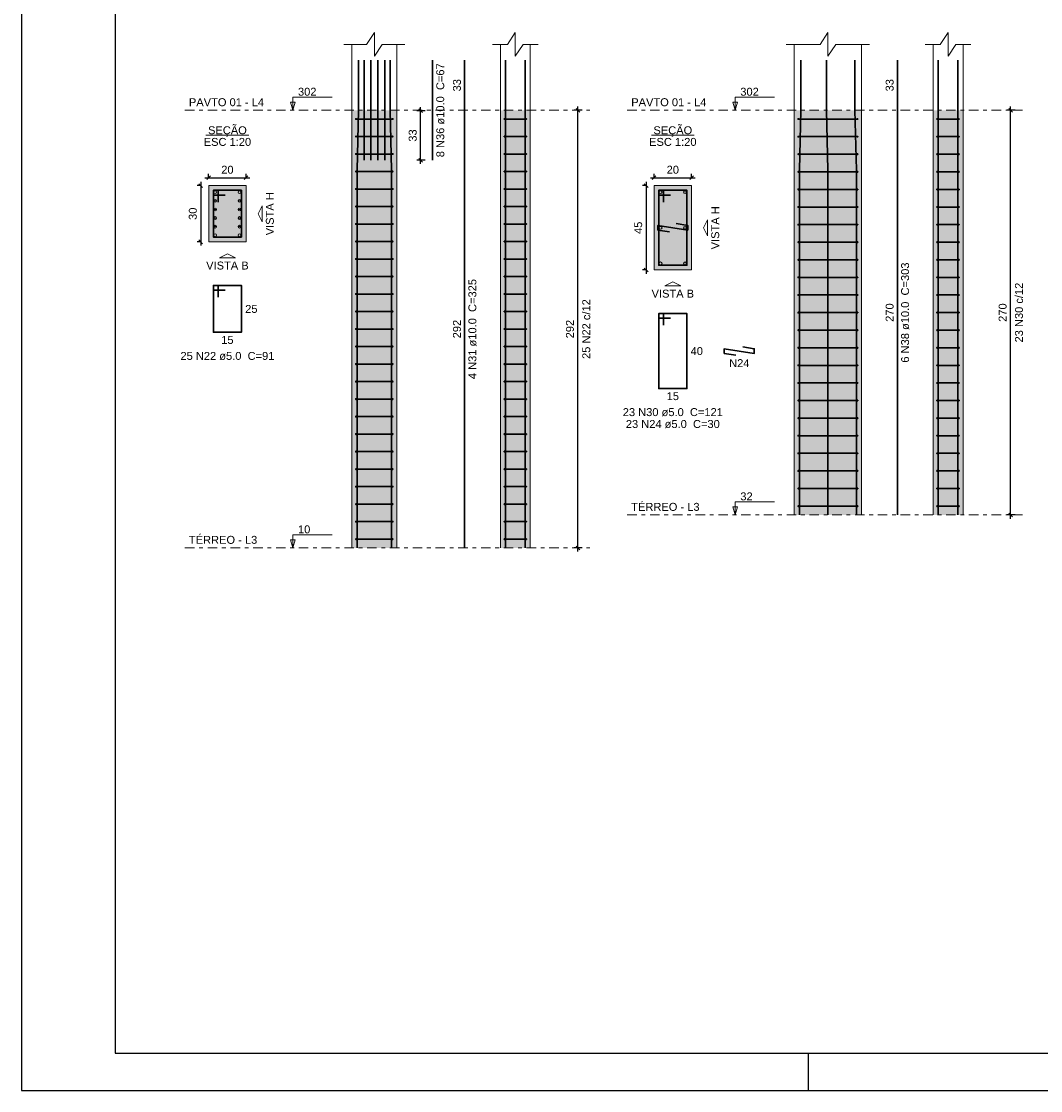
# Model space of a CAD drawing. Header units: millimetres. Extents: x 0 to 119, y 0 to 84.
# Tile 1 of 19: x 0 to 27, y 0 to 29. Entities that reach past the tile are written whole.
import ezdxf

# ---------------------------------------------------------------- set-up
doc = ezdxf.new("R2010")
doc.units = ezdxf.units.MM
doc.header["$MEASUREMENT"] = 0
doc.linetypes.add('DASHDOT', pattern=[2.54, 1.27, -0.635, 0, -0.635])
doc.linetypes.add('NULL', pattern=[0])
doc.layers.get('0').update_dxf_attribs({"lineweight": 18})
for name, color, linetype, lineweight in [('Descrição da armadura', 7, 'Continuous', 0), ('DT-Barras na forma', 2, 'Continuous', 30), ('DT-Barras no corte', 5, 'Continuous', 5), ('DT-Barras rebatidas', 2, 'Continuous', 30), ('DT-Cotas', 9, 'Continuous', 5), ('DT-Estribos na forma', 2, 'Continuous', 30), ('DT-Forma', 5, 'Continuous', 5), ('DT-Hachura seção pilares', 254, 'Continuous', 5), ('DT-Hachura vista pilares', 254, 'Continuous', 5), ('DT-Pontilhado', 9, 'DASHDOT', 5), ('DT-Textos', 7, 'Continuous', 5), ('Textos armaduras', 7, 'Continuous', 0)]:
    doc.layers.add(name, color=color, linetype=linetype, lineweight=lineweight)
doc.layers.add('SEDUC_MARF', color=1, linetype='Continuous')
doc.layers.add('SEDUC_MARGG', color=7, linetype='Continuous')
doc.styles.add('Arial', font='txt')
doc.dimstyles.new('UM_20.000000', dxfattribs={"dimtxt": 0.18, "dimasz": 0.1, "dimexe": 0.1, "dimexo": 0.2, "dimgap": 0, "dimtad": 1, "dimtih": 1, "dimtoh": 1, "dimdec": 1, "dimlfac": 20, "dimzin": 0, "dimdsep": 46, "dimtxsty": 'Standard', "dimcen": 0.09, "dimdle": 0.1, "dimadec": 1, "dimazin": 2, "dimtfac": 1, "dimtdec": 4, "dimtofl": 0, "dimtmove": 0, "dimatfit": 3, "dimfxl": 1, "dimtolj": 1, "dimarcsym": 0})
doc.dimstyles.new('UM_25.000000', dxfattribs={"dimtxt": 0.18, "dimasz": 0.1, "dimexe": 0.1, "dimexo": 0.2, "dimgap": 0, "dimtad": 1, "dimtih": 1, "dimtoh": 1, "dimdec": 1, "dimlfac": 25, "dimzin": 0, "dimdsep": 46, "dimtxsty": 'Standard', "dimcen": 0.09, "dimdle": 0.1, "dimadec": 1, "dimazin": 2, "dimtfac": 1, "dimtdec": 4, "dimtofl": 0, "dimtmove": 0, "dimatfit": 3, "dimfxl": 1, "dimtolj": 1, "dimarcsym": 0})

# ---------------------------------------------------------------- blocks, each defined once
blk = doc.blocks.new('_Oblique')
at = {"color": 0, "linetype": 'ByBlock', "lineweight": -2}
blk.add_line((-0.5, -0.5), (0.5, 0.5), dxfattribs=at)
blk = doc.blocks.new('*D102')
at = {"layer": 'Defpoints', "color": 0}
for p in [(5, 24.153), (4.789, 22.653), (5, 22.653)]:
    blk.add_point(p, dxfattribs=at)
at = {"layer": 'DT-Cotas', "color": 0, "lineweight": -2}
for p, q in [((4.8, 24.153), (4.689, 24.153)), ((4.789, 24.253), (4.789, 22.553)), ((4.8, 22.653), (4.689, 22.653))]:
    blk.add_line(p, q, dxfattribs=at)
at = {"layer": 'DT-Cotas', "color": 0, "lineweight": -2, "xscale": 0.1, "yscale": 0.1, "zscale": 0.1}
for p, rotation in [((4.789, 24.153), 90), ((4.789, 22.653), 270)]:
    blk.add_blockref('_Oblique', p, dxfattribs=dict(at, rotation=rotation))
at = {"layer": 'DT-Cotas', "color": 7, "insert": (4.577, 23.403), "char_height": 0.2118, "attachment_point": 5, "rotation": 90, "style": 'Arial'}
blk.add_mtext('\\A1;30', dxfattribs=at)
blk = doc.blocks.new('*D103')
at = {"layer": 'Defpoints', "color": 0}
for p in [(6, 24.365), (5, 24.153), (6, 24.153)]:
    blk.add_point(p, dxfattribs=at)
at = {"layer": 'DT-Cotas', "color": 0, "lineweight": -2}
for p, q in [((4.9, 24.365), (6.1, 24.365)), ((5, 24.353), (5, 24.465)), ((6, 24.353), (6, 24.465))]:
    blk.add_line(p, q, dxfattribs=at)
at = {"layer": 'DT-Cotas', "color": 0, "lineweight": -2, "xscale": 0.1, "yscale": 0.1, "zscale": 0.1, "rotation": 180}
blk.add_blockref('_Oblique', (5, 24.365), dxfattribs=at)
at = {"layer": 'DT-Cotas', "color": 0, "lineweight": -2, "xscale": 0.1, "yscale": 0.1, "zscale": 0.1}
blk.add_blockref('_Oblique', (6, 24.365), dxfattribs=at)
at = {"layer": 'DT-Cotas', "color": 7, "insert": (5.5, 24.577), "char_height": 0.2118, "attachment_point": 5, "rotation": 0.0057, "style": 'Arial'}
blk.add_mtext('\\A1;20', dxfattribs=at)
blk = doc.blocks.new('*D104')
at = {"layer": 'Defpoints', "color": 0}
for p in [(10.659, 26.151), (10.977, 26.151), (10.977, 24.831)]:
    blk.add_point(p, dxfattribs=at)
at = {"layer": 'DT-Cotas', "color": 0, "lineweight": -2}
for p, q in [((10.777, 26.151), (10.559, 26.151)), ((10.659, 24.731), (10.659, 26.251)), ((10.777, 24.831), (10.559, 24.831))]:
    blk.add_line(p, q, dxfattribs=at)
at = {"layer": 'DT-Cotas', "color": 0, "lineweight": -2, "xscale": 0.1, "yscale": 0.1, "zscale": 0.1}
for p, rotation in [((10.659, 26.151), 90), ((10.659, 24.831), 270)]:
    blk.add_blockref('_Oblique', p, dxfattribs=dict(at, rotation=rotation))
at = {"layer": 'DT-Cotas', "color": 7, "insert": (10.448, 25.491), "char_height": 0.2118, "attachment_point": 5, "rotation": 90, "style": 'Arial'}
blk.add_mtext('\\A1;33', dxfattribs=at)
blk = doc.blocks.new('*D105')
at = {"layer": 'Defpoints', "color": 0}
for p in [(14.858, 26.165), (15.176, 26.165), (15.176, 14.485)]:
    blk.add_point(p, dxfattribs=at)
at = {"layer": 'DT-Cotas', "color": 0, "lineweight": -2}
for p, q in [((14.858, 14.385), (14.858, 26.265)), ((14.976, 26.165), (14.758, 26.165)), ((14.976, 14.485), (14.758, 14.485))]:
    blk.add_line(p, q, dxfattribs=at)
at = {"layer": 'DT-Cotas', "color": 0, "lineweight": -2, "xscale": 0.1, "yscale": 0.1, "zscale": 0.1}
for p, rotation in [((14.858, 26.165), 90), ((14.858, 14.485), 270)]:
    blk.add_blockref('_Oblique', p, dxfattribs=dict(at, rotation=rotation))
at = {"layer": 'DT-Cotas', "color": 7, "insert": (14.646, 20.325), "char_height": 0.2118, "attachment_point": 5, "rotation": 90, "style": 'Arial'}
blk.add_mtext('\\A1;292', dxfattribs=at)
blk = doc.blocks.new('*D106')
at = {"layer": 'Defpoints', "color": 0}
for p in [(16.892, 24.153), (16.68, 21.903), (16.892, 21.903)]:
    blk.add_point(p, dxfattribs=at)
at = {"layer": 'DT-Cotas', "color": 0, "lineweight": -2}
for p, q in [((16.692, 24.153), (16.58, 24.153)), ((16.68, 24.253), (16.68, 21.803)), ((16.692, 21.903), (16.58, 21.903))]:
    blk.add_line(p, q, dxfattribs=at)
at = {"layer": 'DT-Cotas', "color": 0, "lineweight": -2, "xscale": 0.1, "yscale": 0.1, "zscale": 0.1}
for p, rotation in [((16.68, 24.153), 90), ((16.68, 21.903), 270)]:
    blk.add_blockref('_Oblique', p, dxfattribs=dict(at, rotation=rotation))
at = {"layer": 'DT-Cotas', "color": 7, "insert": (16.468, 23.028), "char_height": 0.2118, "attachment_point": 5, "rotation": 90, "style": 'Arial'}
blk.add_mtext('\\A1;45', dxfattribs=at)
blk = doc.blocks.new('*D107')
at = {"layer": 'Defpoints', "color": 0}
for p in [(17.892, 24.365), (16.892, 24.153), (17.892, 24.153)]:
    blk.add_point(p, dxfattribs=at)
at = {"layer": 'DT-Cotas', "color": 0, "lineweight": -2}
for p, q in [((16.792, 24.365), (17.992, 24.365)), ((16.892, 24.353), (16.892, 24.465)), ((17.892, 24.353), (17.892, 24.465))]:
    blk.add_line(p, q, dxfattribs=at)
at = {"layer": 'DT-Cotas', "color": 0, "lineweight": -2, "xscale": 0.1, "yscale": 0.1, "zscale": 0.1, "rotation": 180}
blk.add_blockref('_Oblique', (16.892, 24.365), dxfattribs=at)
at = {"layer": 'DT-Cotas', "color": 0, "lineweight": -2, "xscale": 0.1, "yscale": 0.1, "zscale": 0.1}
blk.add_blockref('_Oblique', (17.892, 24.365), dxfattribs=at)
at = {"layer": 'DT-Cotas', "color": 7, "insert": (17.392, 24.577), "char_height": 0.2118, "attachment_point": 5, "rotation": 0.0057, "style": 'Arial'}
blk.add_mtext('\\A1;20', dxfattribs=at)
blk = doc.blocks.new('*D108')
at = {"layer": 'Defpoints', "color": 0}
for p in [(26.41, 26.165), (26.728, 26.165), (26.728, 15.365)]:
    blk.add_point(p, dxfattribs=at)
at = {"layer": 'DT-Cotas', "color": 0, "lineweight": -2}
for p, q in [((26.41, 15.265), (26.41, 26.265)), ((26.528, 26.165), (26.31, 26.165)), ((26.528, 15.365), (26.31, 15.365))]:
    blk.add_line(p, q, dxfattribs=at)
at = {"layer": 'DT-Cotas', "color": 0, "lineweight": -2, "xscale": 0.1, "yscale": 0.1, "zscale": 0.1}
for p, rotation in [((26.41, 26.165), 90), ((26.41, 15.365), 270)]:
    blk.add_blockref('_Oblique', p, dxfattribs=dict(at, rotation=rotation))
at = {"layer": 'DT-Cotas', "color": 7, "insert": (26.198, 20.765), "char_height": 0.2118, "attachment_point": 5, "rotation": 90, "style": 'Arial'}
blk.add_mtext('\\A1;270', dxfattribs=at)
blk = doc.blocks.new('*D109')
at = {"layer": 'Defpoints', "color": 0}
for p in [(26.41, 26.165), (26.728, 26.165), (26.728, 15.365)]:
    blk.add_point(p, dxfattribs=at)
at = {"layer": 'DT-Cotas', "color": 0, "lineweight": -2}
for p, q in [((26.41, 15.265), (26.41, 26.265)), ((26.528, 26.165), (26.31, 26.165)), ((26.528, 15.365), (26.31, 15.365))]:
    blk.add_line(p, q, dxfattribs=at)
at = {"layer": 'DT-Cotas', "color": 0, "lineweight": -2, "xscale": 0.1, "yscale": 0.1, "zscale": 0.1}
for p, rotation in [((26.41, 26.165), 90), ((26.41, 15.365), 270)]:
    blk.add_blockref('_Oblique', p, dxfattribs=dict(at, rotation=rotation))

msp = doc.modelspace()

# ---------------------------------------------------------------- hatches: boundary and pattern name
at = {"layer": 'DT-Hachura seção pilares', "linetype": 'Continuous'}
for points in [[(5.0005, 22.6534), (5.0005, 22.6534), (6.0005, 22.6534), (6.0005, 24.1534), (5.0005, 24.1534), (5.0005, 22.6534)], [(16.892, 21.9034), (16.892, 21.9034), (17.892, 21.9034), (17.892, 24.1534), (16.892, 24.1534), (16.892, 21.9034)]]:
    msp.add_hatch(color=254, dxfattribs=at).paths.add_polyline_path(points)
at = {"layer": 'DT-Hachura vista pilares', "linetype": 'Continuous'}
for points in [[(8.8239, 14.4855), (8.8239, 26.1655), (10.0239, 26.1655), (10.0239, 14.4855), (8.8239, 14.4855)], [(12.7873, 14.4855), (12.7873, 26.1655), (13.5873, 26.1655), (13.5873, 14.4855), (12.7873, 14.4855)], [(20.633, 15.3655), (20.633, 26.1655), (22.433, 26.1655), (22.433, 15.3655), (20.633, 15.3655)], [(24.3392, 15.3655), (24.3392, 26.1655), (25.1392, 26.1655), (25.1392, 15.3655), (24.3392, 15.3655)]]:
    msp.add_hatch(color=254, dxfattribs=at).paths.add_polyline_path(points)

# ---------------------------------------------------------------- linework, layer by layer
at = {"layer": 'DT-Barras na forma'}
for points in [[(8.9639, 14.4855), (8.9639, 24.5655), (9.0039, 26.1655), (9.0039, 27.4998)], [(9.1479, 24.8312), (9.1479, 27.4998)], [(9.3319, 24.8312), (9.3319, 27.4998)], [(9.5159, 24.8312), (9.5159, 27.4998)], [(9.6999, 24.8312), (9.6999, 27.4998)], [(9.8839, 14.4855), (9.8839, 24.5655), (9.8439, 26.1655), (9.8439, 27.4998)], [(12.9273, 14.4855), (12.9273, 24.5655), (12.9273, 26.1655), (12.9273, 27.4998)], [(13.4473, 14.4855), (13.4473, 24.5655), (13.4473, 26.1655), (13.4473, 27.4998)], [(20.773, 15.3655), (20.773, 24.5655), (20.813, 26.1655), (20.813, 27.4998)], [(21.533, 15.3655), (21.533, 24.5655), (21.493, 26.1655), (21.493, 27.4998)], [(22.293, 15.3655), (22.293, 24.5655), (22.253, 26.1655), (22.253, 27.4998)], [(24.4792, 15.3655), (24.4792, 24.5655), (24.4792, 26.1655), (24.4792, 27.4998)], [(24.9992, 15.3655), (24.9992, 24.5655), (24.9992, 26.1655), (24.9992, 27.4998)], [(5.2505, 23.7159), (5.2505, 24.0284), (5.1255, 24.0284), (5.1255, 22.7784), (5.8755, 22.7784), (5.8755, 24.0284), (5.1255, 24.0284), (5.1255, 23.9034), (5.438, 23.9034)], [(17.142, 23.7159), (17.142, 24.0284), (17.017, 24.0284), (17.017, 22.0284), (17.767, 22.0284), (17.767, 24.0284), (17.017, 24.0284), (17.017, 23.9034), (17.3295, 23.9034)], [(17.4833, 23.1391), (17.792, 23.0909), (17.792, 22.9659), (16.992, 23.0909), (16.992, 22.9659), (17.3008, 22.9176)]]:
    msp.add_lwpolyline(points, dxfattribs=at)
at = {"layer": 'DT-Barras no corte'}
for p, q in [((5.1305, 23.7484), (5.2205, 23.7484)), ((5.7805, 23.7484), (5.8705, 23.7484)), ((5.1305, 23.5184), (5.2205, 23.5184)), ((5.7805, 23.5184), (5.8705, 23.5184)), ((5.1305, 23.2884), (5.2205, 23.2884)), ((5.7805, 23.2884), (5.8705, 23.2884)), ((5.1305, 23.0584), (5.2205, 23.0584)), ((5.7805, 23.0584), (5.8705, 23.0584))]:
    msp.add_line(p, q, dxfattribs=at)
for centre in [(5.1755, 23.9784), (5.8255, 23.9784), (17.067, 23.9784), (17.717, 23.9784), (5.1755, 23.7484), (5.8255, 23.7484), (5.1755, 23.5184), (5.8255, 23.5184), (5.1755, 23.2884), (5.8255, 23.2884), (5.1755, 23.0584), (5.1755, 22.8284), (5.8255, 23.0584), (5.8255, 22.8284), (17.067, 23.0284), (17.717, 23.0284), (17.067, 22.0784), (17.717, 22.0784)]:
    msp.add_circle(centre, 0.0375, dxfattribs=at)
at = {"layer": 'DT-Barras rebatidas'}
for points in [[(10.977, 24.8312), (10.977, 27.4998)], [(11.8342, 14.4855), (11.8342, 26.1655), (11.8342, 27.4998)], [(23.3861, 15.3655), (23.3861, 26.1655), (23.3861, 27.4998)], [(5.2505, 21.176), (5.2505, 21.4885), (5.1255, 21.4885), (5.1255, 20.2385), (5.8755, 20.2385), (5.8755, 21.4885), (5.1255, 21.4885), (5.1255, 21.3635), (5.438, 21.3635)], [(17.142, 20.426), (17.142, 20.7385), (17.017, 20.7385), (17.017, 18.7385), (17.767, 18.7385), (17.767, 20.7385), (17.017, 20.7385), (17.017, 20.6135), (17.3295, 20.6135)], [(19.2583, 19.8492), (19.567, 19.801), (19.567, 19.676), (18.767, 19.801), (18.767, 19.676), (19.0758, 19.6277)]]:
    msp.add_lwpolyline(points, dxfattribs=at)
at = {"layer": 'DT-Estribos na forma'}
for p, q in [((8.9339, 25.9319), (9.9139, 25.9319)), ((12.8973, 25.9319), (13.4773, 25.9319)), ((20.743, 25.9307), (22.323, 25.9307)), ((24.4492, 25.9307), (25.0292, 25.9307)), ((8.9339, 25.4647), (9.9139, 25.4647)), ((12.8973, 25.4647), (13.4773, 25.4647)), ((20.743, 25.4611), (22.323, 25.4611)), ((24.4492, 25.4611), (25.0292, 25.4611)), ((8.9339, 24.9975), (9.9139, 24.9975)), ((12.8973, 24.9975), (13.4773, 24.9975)), ((20.743, 24.9916), (22.323, 24.9916)), ((24.4492, 24.9916), (25.0292, 24.9916)), ((8.9339, 24.5303), (9.9139, 24.5303)), ((12.8973, 24.5303), (13.4773, 24.5303)), ((20.743, 24.522), (22.323, 24.522)), ((24.4492, 24.522), (25.0292, 24.522)), ((8.9339, 24.0631), (9.9139, 24.0631)), ((12.8973, 24.0631), (13.4773, 24.0631)), ((20.743, 24.0524), (22.323, 24.0524)), ((24.4492, 24.0524), (25.0292, 24.0524)), ((8.9339, 23.5959), (9.9139, 23.5959)), ((12.8973, 23.5959), (13.4773, 23.5959)), ((20.743, 23.5829), (22.323, 23.5829)), ((24.4492, 23.5829), (25.0292, 23.5829)), ((8.9339, 23.1287), (9.9139, 23.1287)), ((12.8973, 23.1287), (13.4773, 23.1287)), ((20.743, 23.1133), (22.323, 23.1133)), ((24.4492, 23.1133), (25.0292, 23.1133)), ((8.9339, 22.6615), (9.9139, 22.6615)), ((12.8973, 22.6615), (13.4773, 22.6615)), ((20.743, 22.6437), (22.323, 22.6437)), ((24.4492, 22.6437), (25.0292, 22.6437)), ((8.9339, 22.1943), (9.9139, 22.1943)), ((12.8973, 22.1943), (13.4773, 22.1943)), ((20.743, 22.1742), (22.323, 22.1742)), ((24.4492, 22.1742), (25.0292, 22.1742)), ((8.9339, 21.7271), (9.9139, 21.7271)), ((12.8973, 21.7271), (13.4773, 21.7271)), ((20.743, 21.7046), (22.323, 21.7046)), ((24.4492, 21.7046), (25.0292, 21.7046)), ((8.9339, 21.2599), (9.9139, 21.2599)), ((12.8973, 21.2599), (13.4773, 21.2599)), ((20.743, 21.235), (22.323, 21.235)), ((24.4492, 21.235), (25.0292, 21.235)), ((8.9339, 20.7927), (9.9139, 20.7927)), ((12.8973, 20.7927), (13.4773, 20.7927)), ((20.743, 20.7655), (22.323, 20.7655)), ((24.4492, 20.7655), (25.0292, 20.7655)), ((8.9339, 20.3255), (9.9139, 20.3255)), ((12.8973, 20.3255), (13.4773, 20.3255)), ((20.743, 20.2959), (22.323, 20.2959)), ((24.4492, 20.2959), (25.0292, 20.2959)), ((8.9339, 19.8583), (9.9139, 19.8583)), ((12.8973, 19.8583), (13.4773, 19.8583)), ((20.743, 19.8264), (22.323, 19.8264)), ((24.4492, 19.8264), (25.0292, 19.8264)), ((8.9339, 19.3911), (9.9139, 19.3911)), ((12.8973, 19.3911), (13.4773, 19.3911)), ((20.743, 19.3568), (22.323, 19.3568)), ((24.4492, 19.3568), (25.0292, 19.3568)), ((8.9339, 18.9239), (9.9139, 18.9239)), ((12.8973, 18.9239), (13.4773, 18.9239)), ((20.743, 18.8872), (22.323, 18.8872)), ((24.4492, 18.8872), (25.0292, 18.8872)), ((8.9339, 18.4567), (9.9139, 18.4567)), ((12.8973, 18.4567), (13.4773, 18.4567)), ((20.743, 18.4177), (22.323, 18.4177)), ((24.4492, 18.4177), (25.0292, 18.4177)), ((8.9339, 17.9895), (9.9139, 17.9895)), ((12.8973, 17.9895), (13.4773, 17.9895)), ((20.743, 17.9481), (22.323, 17.9481)), ((24.4492, 17.9481), (25.0292, 17.9481)), ((8.9339, 17.5223), (9.9139, 17.5223)), ((12.8973, 17.5223), (13.4773, 17.5223)), ((20.743, 17.4785), (22.323, 17.4785)), ((24.4492, 17.4785), (25.0292, 17.4785)), ((8.9339, 17.0551), (9.9139, 17.0551)), ((12.8973, 17.0551), (13.4773, 17.0551)), ((20.743, 17.009), (22.323, 17.009)), ((24.4492, 17.009), (25.0292, 17.009)), ((8.9339, 16.5879), (9.9139, 16.5879)), ((12.8973, 16.5879), (13.4773, 16.5879)), ((20.743, 16.5394), (22.323, 16.5394)), ((24.4492, 16.5394), (25.0292, 16.5394)), ((8.9339, 16.1207), (9.9139, 16.1207)), ((12.8973, 16.1207), (13.4773, 16.1207)), ((20.743, 16.0698), (22.323, 16.0698)), ((24.4492, 16.0698), (25.0292, 16.0698)), ((8.9339, 15.6535), (9.9139, 15.6535)), ((12.8973, 15.6535), (13.4773, 15.6535)), ((20.743, 15.6003), (22.323, 15.6003)), ((24.4492, 15.6003), (25.0292, 15.6003)), ((8.9339, 15.1863), (9.9139, 15.1863)), ((12.8973, 15.1863), (13.4773, 15.1863)), ((8.9339, 14.7191), (9.9139, 14.7191)), ((12.8973, 14.7191), (13.4773, 14.7191))]:
    msp.add_line(p, q, dxfattribs=at)
for centre in [(8.9339, 25.9319), (9.9139, 25.9319), (12.8973, 25.9319), (13.4773, 25.9319), (20.743, 25.9307), (22.323, 25.9307), (24.4492, 25.9307), (25.0292, 25.9307), (8.9339, 25.4647), (9.9139, 25.4647), (12.8973, 25.4647), (13.4773, 25.4647), (20.743, 25.4611), (22.323, 25.4611), (24.4492, 25.4611), (25.0292, 25.4611), (8.9339, 24.9975), (9.9139, 24.9975), (12.8973, 24.9975), (13.4773, 24.9975), (20.743, 24.9916), (22.323, 24.9916), (24.4492, 24.9916), (25.0292, 24.9916), (8.9339, 24.5303), (9.9139, 24.5303), (12.8973, 24.5303), (13.4773, 24.5303), (20.743, 24.522), (22.323, 24.522), (24.4492, 24.522), (25.0292, 24.522), (8.9339, 24.0631), (9.9139, 24.0631), (12.8973, 24.0631), (13.4773, 24.0631), (20.743, 24.0524), (22.323, 24.0524), (24.4492, 24.0524), (25.0292, 24.0524), (8.9339, 23.5959), (9.9139, 23.5959), (12.8973, 23.5959), (13.4773, 23.5959), (20.743, 23.5829), (22.323, 23.5829), (24.4492, 23.5829), (25.0292, 23.5829), (8.9339, 23.1287), (9.9139, 23.1287), (12.8973, 23.1287), (13.4773, 23.1287), (20.743, 23.1133), (22.323, 23.1133), (24.4492, 23.1133), (25.0292, 23.1133), (8.9339, 22.6615), (9.9139, 22.6615), (12.8973, 22.6615), (13.4773, 22.6615), (20.743, 22.6437), (22.323, 22.6437), (24.4492, 22.6437), (25.0292, 22.6437), (8.9339, 22.1943), (9.9139, 22.1943), (12.8973, 22.1943), (13.4773, 22.1943), (20.743, 22.1742), (22.323, 22.1742), (24.4492, 22.1742), (25.0292, 22.1742), (8.9339, 21.7271), (9.9139, 21.7271), (12.8973, 21.7271), (13.4773, 21.7271), (20.743, 21.7046), (22.323, 21.7046), (24.4492, 21.7046), (25.0292, 21.7046), (8.9339, 21.2599), (9.9139, 21.2599), (12.8973, 21.2599), (13.4773, 21.2599), (20.743, 21.235), (22.323, 21.235), (24.4492, 21.235), (25.0292, 21.235), (8.9339, 20.7927), (9.9139, 20.7927), (12.8973, 20.7927), (13.4773, 20.7927), (20.743, 20.7655), (22.323, 20.7655), (24.4492, 20.7655), (25.0292, 20.7655), (8.9339, 20.3255), (9.9139, 20.3255), (12.8973, 20.3255), (13.4773, 20.3255), (20.743, 20.2959), (22.323, 20.2959), (24.4492, 20.2959), (25.0292, 20.2959), (8.9339, 19.8583), (9.9139, 19.8583), (12.8973, 19.8583), (13.4773, 19.8583), (20.743, 19.8264), (22.323, 19.8264), (24.4492, 19.8264), (25.0292, 19.8264), (8.9339, 19.3911), (9.9139, 19.3911), (12.8973, 19.3911), (13.4773, 19.3911), (20.743, 19.3568), (22.323, 19.3568), (24.4492, 19.3568), (25.0292, 19.3568), (8.9339, 18.9239), (9.9139, 18.9239), (12.8973, 18.9239), (13.4773, 18.9239), (20.743, 18.8872), (22.323, 18.8872), (24.4492, 18.8872), (25.0292, 18.8872), (8.9339, 18.4567), (9.9139, 18.4567), (12.8973, 18.4567), (13.4773, 18.4567), (20.743, 18.4177), (22.323, 18.4177), (24.4492, 18.4177), (25.0292, 18.4177), (8.9339, 17.9895), (9.9139, 17.9895), (12.8973, 17.9895), (13.4773, 17.9895), (20.743, 17.9481), (22.323, 17.9481), (24.4492, 17.9481), (25.0292, 17.9481), (8.9339, 17.5223), (9.9139, 17.5223), (12.8973, 17.5223), (13.4773, 17.5223), (20.743, 17.4785), (22.323, 17.4785), (24.4492, 17.4785), (25.0292, 17.4785), (8.9339, 17.0551), (9.9139, 17.0551), (12.8973, 17.0551), (13.4773, 17.0551), (20.743, 17.009), (22.323, 17.009), (24.4492, 17.009), (25.0292, 17.009), (8.9339, 16.5879), (9.9139, 16.5879), (12.8973, 16.5879), (13.4773, 16.5879), (20.743, 16.5394), (22.323, 16.5394), (24.4492, 16.5394), (25.0292, 16.5394), (8.9339, 16.1207), (9.9139, 16.1207), (12.8973, 16.1207), (13.4773, 16.1207), (20.743, 16.0698), (22.323, 16.0698), (24.4492, 16.0698), (25.0292, 16.0698), (8.9339, 15.6535), (9.9139, 15.6535), (12.8973, 15.6535), (13.4773, 15.6535), (20.743, 15.6003), (22.323, 15.6003), (24.4492, 15.6003), (25.0292, 15.6003), (8.9339, 15.1863), (9.9139, 15.1863), (12.8973, 15.1863), (13.4773, 15.1863), (8.9339, 14.7191), (9.9139, 14.7191), (12.8973, 14.7191), (13.4773, 14.7191)]:
    msp.add_circle(centre, 0.01, dxfattribs=at)
at = {"layer": 'DT-Forma'}
for p, q in [((8.8239, 26.1655), (8.8239, 27.9234)), ((10.0239, 26.1655), (10.0239, 27.9234)), ((12.7873, 26.1655), (12.7873, 27.9234)), ((13.5873, 26.1655), (13.5873, 27.9234)), ((20.633, 26.1655), (20.633, 27.9234)), ((22.433, 26.1655), (22.433, 27.9234)), ((24.3392, 26.1655), (24.3392, 27.9234)), ((25.1392, 26.1655), (25.1392, 27.9234)), ((8.8239, 14.4855), (8.8239, 26.1655)), ((10.0239, 14.4855), (10.0239, 26.1655)), ((12.7873, 14.4855), (12.7873, 26.1655)), ((13.5873, 14.4855), (13.5873, 26.1655)), ((20.633, 15.3655), (20.633, 26.1655)), ((22.433, 15.3655), (22.433, 26.1655)), ((24.3392, 15.3655), (24.3392, 26.1655)), ((25.1392, 15.3655), (25.1392, 26.1655))]:
    msp.add_line(p, q, dxfattribs=at)
for points in [[(8.6121, 27.9234), (9.2121, 27.9234), (9.4239, 28.2411), (9.4239, 27.6057), (9.6357, 27.9234), (10.2357, 27.9234)], [(12.5755, 27.9234), (12.9755, 27.9234), (13.1873, 28.2411), (13.1873, 27.6057), (13.3991, 27.9234), (13.7991, 27.9234)], [(20.4212, 27.9234), (21.3212, 27.9234), (21.533, 28.2411), (21.533, 27.6057), (21.7448, 27.9234), (22.6448, 27.9234)], [(24.1274, 27.9234), (24.5274, 27.9234), (24.7392, 28.2411), (24.7392, 27.6057), (24.951, 27.9234), (25.351, 27.9234)]]:
    msp.add_lwpolyline(points, dxfattribs=at)
for points in [[(5.0005, 22.6534), (6.0005, 22.6534), (6.0005, 24.1534), (5.0005, 24.1534), (5.0005, 22.6534)], [(16.892, 21.9034), (17.892, 21.9034), (17.892, 24.1534), (16.892, 24.1534), (16.892, 21.9034)]]:
    msp.add_lwpolyline(points, close=True, dxfattribs=at)
at = {"layer": 'DT-Pontilhado', "ltscale": 0.2}
for p, q in [((4.3668, 26.1655), (15.1758, 26.1655)), ((16.1758, 26.1655), (26.7277, 26.1655)), ((16.1758, 15.3655), (26.7277, 15.3655)), ((4.3668, 14.4855), (15.1758, 14.4855))]:
    msp.add_line(p, q, dxfattribs=at)
at = {"layer": 'DT-Textos'}
for p, q in [((4.9283, 25.4983), (6.0727, 25.4983)), ((16.8198, 25.4983), (17.9642, 25.4983))]:
    msp.add_line(p, q, dxfattribs=at)
for points in [[(7.2444, 26.1655), (7.308, 26.3773), (7.1809, 26.3773), (7.2444, 26.1655), (7.2444, 26.5155), (8.2944, 26.5155)], [(19.0535, 26.1655), (19.117, 26.3773), (18.9899, 26.3773), (19.0535, 26.1655), (19.0535, 26.5155), (20.1035, 26.5155)], [(19.0535, 15.3655), (19.117, 15.5773), (18.9899, 15.5773), (19.0535, 15.3655), (19.0535, 15.7155), (20.1035, 15.7155)], [(7.2444, 14.4855), (7.308, 14.6973), (7.1809, 14.6973), (7.2444, 14.4855), (7.2444, 14.8355), (8.2944, 14.8355)]]:
    msp.add_lwpolyline(points, dxfattribs=at)
for points in [[(6.4241, 23.4034), (6.4241, 23.1916), (6.3182, 23.4034), (6.4241, 23.6152), (6.4241, 23.4034)], [(18.3156, 23.0284), (18.3156, 22.8166), (18.2097, 23.0284), (18.3156, 23.2402), (18.3156, 23.0284)], [(5.5005, 22.2298), (5.2887, 22.2298), (5.5005, 22.3357), (5.7123, 22.2298), (5.5005, 22.2298)], [(17.392, 21.4798), (17.1802, 21.4798), (17.392, 21.5857), (17.6038, 21.4798), (17.392, 21.4798)]]:
    msp.add_lwpolyline(points, close=True, dxfattribs=at)
at = {"layer": 'SEDUC_MARF'}
msp.add_line((21.0015, 1), (21.0015, 0), dxfattribs=at)
msp.add_lwpolyline([(118.9, 84.1), (0, 84.1), (0, 0), (118.9, 0)], close=True, dxfattribs=at)
at = {"layer": 'SEDUC_MARGG'}
msp.add_lwpolyline([(2.5, 1), (117.9, 1), (117.9, 83.1), (2.5, 83.1), (2.5, 1)], dxfattribs=at)

# ---------------------------------------------------------------- texts
at = {"layer": 'Descrição da armadura', "linetype": 'NULL', "char_height": 0.2118, "attachment_point": 8, "rotation": 90.00021, "line_spacing_factor": 0.9, "style": 'Arial'}
for s, insert, width in [('8 N36 ø10.0  C=67', (11.2949, 26.1651), 4.916973), ('6 N38 ø10.0  C=303', (23.7039, 20.7651), 5.239541), ('4 N31 ø10.0  C=325', (12.1519, 20.3251), 5.239541), ('23 N30 c/12', (26.7417, 20.7655), 3.167695), ('25 N22 c/12', (15.1898, 20.3255), 3.167695)]:
    msp.add_mtext(s, dxfattribs=dict(at, insert=insert, width=width))
at = {"layer": 'Descrição da armadura', "linetype": 'NULL', "char_height": 0.2118, "attachment_point": 8, "line_spacing_factor": 0.9, "style": 'Arial'}
for s, insert, width in [('25 N22 ø5.0  C=91', (5.5008, 19.497), 4.916973), ('N24', (19.1668, 19.31), 1.063994), ('23 N30 ø5.0  C=121', (17.3918, 17.997), 5.239541), ('23 N24 ø5.0  C=30', (17.3918, 17.68), 4.956973)]:
    msp.add_mtext(s, dxfattribs=dict(at, insert=insert, width=width))
at = {"layer": 'DT-Textos', "linetype": 'NULL', "char_height": 0.2118, "line_spacing_factor": 0.798, "style": 'Arial'}
for s, insert, width, attachment_point in [('302', (7.3848, 26.551), 0.967705, 7), ('302', (19.1938, 26.551), 0.967705, 7), ('PAVTO 01 - L4', (4.4728, 26.271), 3.932842, 7), ('PAVTO 01 - L4', (16.2818, 26.271), 3.932842, 7), ('SEÇÃO', (5.5008, 25.4601), 2.030566, 8), ('SEÇÃO', (17.3918, 25.4601), 2.030566, 8), ('ESC 1:20', (5.5008, 25.212), 2.482559, 8), ('ESC 1:20', (17.3918, 25.212), 2.482559, 8), ('VISTA B', (5.5008, 21.912), 2.223994, 8), ('VISTA B', (17.3918, 21.162), 2.223994, 8), ('32', (19.1938, 15.751), 0.645137, 7), ('TÉRREO - L3', (16.2818, 15.471), 3.577422, 7), ('10', (7.3848, 14.871), 0.645137, 7), ('TÉRREO - L3', (4.4728, 14.591), 3.577422, 7)]:
    msp.add_mtext(s, dxfattribs=dict(at, insert=insert, width=width, attachment_point=attachment_point))
at = {"layer": 'DT-Textos', "linetype": 'NULL', "char_height": 0.2118, "width": 2.255996, "attachment_point": 8, "rotation": 90.00021, "line_spacing_factor": 0.798, "style": 'Arial'}
for insert in [(6.7419, 23.4031), (18.6329, 23.0281)]:
    msp.add_mtext('VISTA H', dxfattribs=dict(at, insert=insert))
at = {"layer": 'Textos armaduras', "linetype": 'NULL', "char_height": 0.2118, "attachment_point": 8, "rotation": 90.00021, "line_spacing_factor": 0.9, "style": 'Arial'}
for s, insert, width in [('33', (11.7369, 26.8326), 1.045137), ('33', (23.2888, 26.8326), 1.045137), ('270', (23.2888, 20.7655), 1.367705), ('292', (11.7369, 20.3255), 1.367705)]:
    msp.add_mtext(s, dxfattribs=dict(at, insert=insert, width=width))
at = {"layer": 'Textos armaduras', "linetype": 'NULL', "char_height": 0.2118, "width": 1.045137, "line_spacing_factor": 0.9, "style": 'Arial'}
for s, insert, attachment_point in [('25', (5.9755, 20.9694), 1), ('15', (5.5005, 20.1412), 2), ('40', (17.867, 19.8444), 1), ('15', (17.392, 18.6412), 2)]:
    msp.add_mtext(s, dxfattribs=dict(at, insert=insert, attachment_point=attachment_point))

# ---------------------------------------------------------------- dimensions: what is measured, and where the dimension line sits
at = {"layer": 'DT-Cotas'}
for base, p1, p2, dimstyle, override, picture, middle in [((14.8581, 26.1655), (15.1758, 14.4855), (15.1758, 26.1655), 'UM_25.000000', {"dimtxt": 0.2118, "dimasz": 0.1, "dimexe": 0.1, "dimexo": 0.2, "dimtad": 1, "dimtih": 0, "dimtoh": 0, "dimdec": 1, "dimlfac": 25, "dimzin": 8, "dimtxsty": 'Arial', "dimblk": 'Oblique', "dimblk1": 'Oblique', "dimblk2": 'Oblique', "dimsah": 1, "dimdle": 0.1, "dimse1": 0, "dimse2": 0, "dimclrt": 7, "dimadec": 1, "dimazin": 3, "dimtmove": 2, "dimldrblk": 'Oblique'}, '*D105', (14.6463, 20.3255)), ((26.41, 26.1655), (26.7277, 15.3655), (26.7277, 26.1655), 'UM_25.000000', {"dimtxt": 0.2118, "dimasz": 0.1, "dimexe": 0.1, "dimexo": 0.2, "dimtad": 1, "dimtih": 0, "dimtoh": 0, "dimdec": 1, "dimlfac": 25, "dimzin": 8, "dimtxsty": 'Arial', "dimblk": 'Oblique', "dimblk1": 'Oblique', "dimblk2": 'Oblique', "dimsah": 1, "dimdle": 0.1, "dimse1": 0, "dimse2": 0, "dimclrt": 7, "dimadec": 1, "dimazin": 3, "dimtmove": 2, "dimldrblk": 'Oblique'}, '*D108', (26.1982, 20.7655)), ((10.6593, 26.1512), (10.977, 24.8312), (10.977, 26.1512), 'UM_25.000000', {"dimtxt": 0.2118, "dimasz": 0.1, "dimexe": 0.1, "dimexo": 0.2, "dimtad": 1, "dimtih": 0, "dimtoh": 0, "dimdec": 1, "dimlfac": 25, "dimzin": 8, "dimtxsty": 'Arial', "dimblk": 'Oblique', "dimblk1": 'Oblique', "dimblk2": 'Oblique', "dimsah": 1, "dimdle": 0.1, "dimse1": 0, "dimse2": 0, "dimclrt": 7, "dimadec": 1, "dimazin": 3, "dimtmove": 2, "dimldrblk": 'Oblique'}, '*D104', (10.4475, 25.4912)), ((4.7887, 22.6534), (5.0005, 24.1534), (5.0005, 22.6534), 'UM_20.000000', {"dimtxt": 0.2118, "dimasz": 0.1, "dimexe": 0.1, "dimexo": 0.2, "dimtad": 1, "dimtih": 0, "dimtoh": 0, "dimdec": 1, "dimlfac": 20, "dimzin": 8, "dimtxsty": 'Arial', "dimblk": 'Oblique', "dimblk1": 'Oblique', "dimblk2": 'Oblique', "dimsah": 1, "dimdle": 0.1, "dimse1": 0, "dimse2": 0, "dimclrt": 7, "dimadec": 1, "dimazin": 3, "dimtmove": 2, "dimldrblk": 'Oblique'}, '*D102', (4.5769, 23.4034)), ((16.6802, 21.9034), (16.892, 24.1534), (16.892, 21.9034), 'UM_20.000000', {"dimtxt": 0.2118, "dimasz": 0.1, "dimexe": 0.1, "dimexo": 0.2, "dimtad": 1, "dimtih": 0, "dimtoh": 0, "dimdec": 1, "dimlfac": 20, "dimzin": 8, "dimtxsty": 'Arial', "dimblk": 'Oblique', "dimblk1": 'Oblique', "dimblk2": 'Oblique', "dimsah": 1, "dimdle": 0.1, "dimse1": 0, "dimse2": 0, "dimclrt": 7, "dimadec": 1, "dimazin": 3, "dimtmove": 2, "dimldrblk": 'Oblique'}, '*D106', (16.4684, 23.0284))]:
    dim = msp.add_linear_dim(base=base, p1=p1, p2=p2, angle=90, dimstyle=dimstyle, override=override, dxfattribs=at)
    dim.commit()
    dim.dimension.update_dxf_attribs({"geometry": picture, "text_midpoint": middle, "dimtype": 160, "text_rotation": 90})
dim = msp.add_linear_dim(base=(26.41, 26.1655), p1=(26.7277, 15.3655), p2=(26.7277, 26.1655), angle=90, text=' ', dimstyle='UM_25.000000', override={"dimtxt": 0.2118, "dimasz": 0.1, "dimexe": 0.1, "dimexo": 0.2, "dimtad": 1, "dimtih": 0, "dimtoh": 0, "dimdec": 1, "dimlfac": 25, "dimzin": 8, "dimtxsty": 'Arial', "dimblk": 'Oblique', "dimblk1": 'Oblique', "dimblk2": 'Oblique', "dimsah": 1, "dimdle": 0.1, "dimse1": 0, "dimse2": 0, "dimclrt": 256, "dimadec": 1, "dimazin": 3, "dimtmove": 2, "dimldrblk": 'Oblique'}, dxfattribs=at)
dim.commit()
dim.dimension.update_dxf_attribs({"geometry": '*D109', "text_midpoint": (26.3041, 20.7655), "dimtype": 160, "text_rotation": 90})
for base, p1, p2, picture, middle in [((6.0005, 24.3652), (5.0005, 24.1534), (6.0005, 24.1534), '*D103', (5.5005, 24.577)), ((17.892, 24.3652), (16.892, 24.1534), (17.892, 24.1534), '*D107', (17.392, 24.577))]:
    dim = msp.add_linear_dim(base=base, p1=p1, p2=p2, dimstyle='UM_20.000000', override={"dimtxt": 0.2118, "dimasz": 0.1, "dimexe": 0.1, "dimexo": 0.2, "dimtad": 1, "dimtih": 0, "dimtoh": 0, "dimdec": 1, "dimlfac": 20, "dimzin": 8, "dimtxsty": 'Arial', "dimblk": 'Oblique', "dimblk1": 'Oblique', "dimblk2": 'Oblique', "dimsah": 1, "dimdle": 0.1, "dimse1": 0, "dimse2": 0, "dimclrt": 7, "dimadec": 1, "dimazin": 3, "dimtmove": 2, "dimldrblk": 'Oblique'}, dxfattribs=at)
    dim.commit()
    dim.dimension.update_dxf_attribs({"geometry": picture, "text_midpoint": middle, "dimtype": 160, "text_rotation": 0.00573})

doc.saveas('drawing.dxf')
